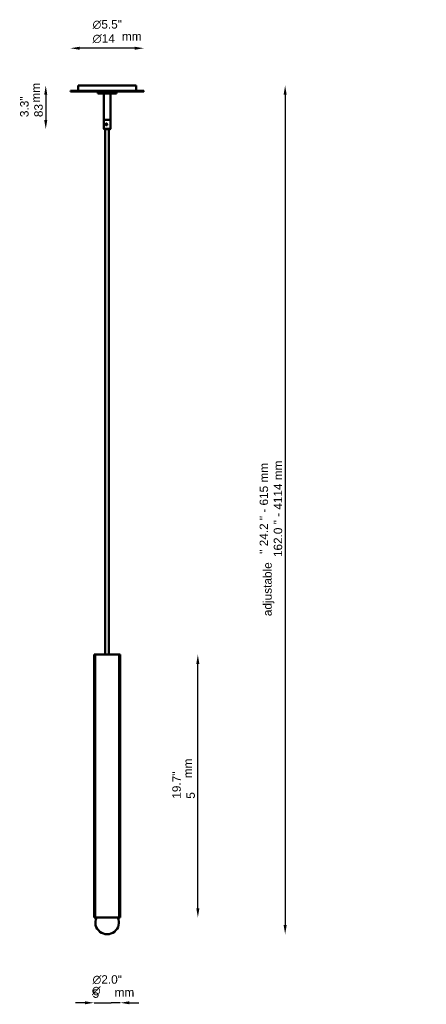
# Model space of a CAD drawing. Header units: millimetres. Extents: x 1189 to 1962, y 127 to 2000.
import ezdxf

# ---------------------------------------------------------------- set-up
doc = ezdxf.new("R2010")
doc.units = ezdxf.units.MM
doc.header["$LTSCALE"] = 7
for name, color, linetype, lineweight in [('Symbol (ISO)', 7, 'Continuous', 25), ('Widoczne (ISO)', 7, 'Continuous', 50), ('Wymiar (ISO)', 7, 'Continuous', 25)]:
    doc.layers.add(name, color=color, linetype=linetype, lineweight=lineweight)
doc.styles.add('Tekst notatki (ISO)', font='arial.ttf')
doc.dimstyles.new('Domyślne (ISO)', dxfattribs={"dimscale": 7, "dimtxt": 2.3, "dimasz": 2.5, "dimexe": 3.175, "dimexo": 0, "dimgap": 0.762, "dimtad": 1, "dimdec": 1, "dimlfac": 0.03937, "dimzin": 0, "dimdsep": 46, "dimtxsty": 'Tekst notatki (ISO)', "dimcen": 0.09, "dimdle": 10, "dimclrd": 256, "dimclre": 256, "dimclrt": 256, "dimazin": 2, "dimtfac": 1, "dimtmove": 0, "dimatfit": 3, "dimfxl": 0, "dimtolj": 1, "dimlwd": -1, "dimlwe": -1, "dimarcsym": 0})

# ---------------------------------------------------------------- blocks, each defined once
blk = doc.blocks.new('*D4')
at = {"layer": 'Defpoints', "color": 0, "transparency": 16777216}
for p in [(1285.1, 1945.6), (1285.1, 1863.2), (1425.1, 1863.2)]:
    blk.add_point(p, dxfattribs=at)
at = {"layer": 'Wymiar (ISO)', "transparency": 16777216}
blk.add_line((1407.6, 1945.6), (1302.6, 1945.6), dxfattribs=at)
for points in [[(1302.6, 1948.5), (1302.6, 1942.7), (1285.1, 1945.6)], [(1407.6, 1948.5), (1407.6, 1942.7), (1425.1, 1945.6)]]:
    blk.add_solid(points, dxfattribs=at)
at = {"layer": 'Wymiar (ISO)', "transparency": 16777216, "insert": (1327.3, 1999.1), "char_height": 16.1, "attachment_point": 1, "style": 'Tekst notatki (ISO)'}
blk.add_mtext('\\A1;{\\fAIGDT|b0|i0;\\ln}\\fArial|b0|i0;{\\H16.1000;5.5"}\\P∅14', dxfattribs=at)
blk = doc.blocks.new('*D5')
at = {"layer": 'Defpoints', "color": 0, "transparency": 16777216}
for p in [(1300.1, 1874.7), (1238.3, 1791.7), (1355.1, 1791.7)]:
    blk.add_point(p, dxfattribs=at)
at = {"layer": 'Wymiar (ISO)', "transparency": 16777216}
blk.add_line((1238.3, 1857.2), (1238.3, 1809.2), dxfattribs=at)
for points in [[(1235.4, 1857.2), (1241.2, 1857.2), (1238.3, 1874.7)], [(1235.4, 1809.2), (1241.2, 1809.2), (1238.3, 1791.7)]]:
    blk.add_solid(points, dxfattribs=at)
at = {"layer": 'Wymiar (ISO)', "transparency": 16777216, "insert": (1189.6, 1814.6), "char_height": 16.1, "attachment_point": 1, "rotation": 90, "style": 'Tekst notatki (ISO)'}
blk.add_mtext('\\A1;3.3"\\P83', dxfattribs=at)
blk = doc.blocks.new('*D6')
at = {"layer": 'Defpoints', "color": 0, "transparency": 16777216}
for p in [(1330.2, 792.2), (1527.5, 792.2), (1330.2, 292.2)]:
    blk.add_point(p, dxfattribs=at)
at = {"layer": 'Wymiar (ISO)', "transparency": 16777216}
blk.add_line((1527.5, 309.7), (1527.5, 774.7), dxfattribs=at)
for points in [[(1524.6, 774.7), (1530.4, 774.7), (1527.5, 792.2)], [(1524.6, 309.7), (1530.4, 309.7), (1527.5, 292.2)]]:
    blk.add_solid(points, dxfattribs=at)
at = {"layer": 'Wymiar (ISO)', "transparency": 16777216, "insert": (1478.9, 518.1), "char_height": 16.1, "attachment_point": 1, "rotation": 90, "style": 'Tekst notatki (ISO)'}
blk.add_mtext('\\A1;19.7"\\P5', dxfattribs=at)
blk = doc.blocks.new('*D7')
at = {"layer": 'Defpoints', "color": 0, "transparency": 16777216}
for p in [(1330.2, 292.2), (1380, 292.2), (1380, 130)]:
    blk.add_point(p, dxfattribs=at)
at = {"layer": 'Wymiar (ISO)', "transparency": 16777216}
for p, q in [((1312.7, 130), (1295.2, 130)), ((1330.2, 130), (1347.7, 130)), ((1347.7, 130), (1362.5, 130)), ((1380, 130), (1362.5, 130)), ((1397.5, 130), (1415, 130))]:
    blk.add_line(p, q, dxfattribs=at)
for points in [[(1312.7, 132.9), (1312.7, 127.1), (1330.2, 130)], [(1397.5, 132.9), (1397.5, 127.1), (1380, 130)]]:
    blk.add_solid(points, dxfattribs=at)
at = {"layer": 'Wymiar (ISO)', "transparency": 16777216, "insert": (1327.3, 182.4), "char_height": 16.1, "attachment_point": 1, "style": 'Tekst notatki (ISO)'}
blk.add_mtext('\\A1;\\fAIGDT|b0|i0;{\\H16.0300;n}\\fArial|b0|i0;{\\H16.1000;2.0"}\\P5', dxfattribs=at)
blk = doc.blocks.new('*D8')
at = {"layer": 'Defpoints', "color": 0, "transparency": 16777216}
for p in [(1410.1, 1874.7), (1355.1, 260.4), (1693.5, 260.4)]:
    blk.add_point(p, dxfattribs=at)
at = {"layer": 'Wymiar (ISO)', "transparency": 16777216}
blk.add_line((1693.5, 1857.2), (1693.5, 277.9), dxfattribs=at)
for points in [[(1690.5, 1857.2), (1696.4, 1857.2), (1693.5, 1874.7)], [(1690.5, 277.9), (1696.4, 277.9), (1693.5, 260.4)]]:
    blk.add_solid(points, dxfattribs=at)
at = {"layer": 'Wymiar (ISO)', "transparency": 16777216, "insert": (1644.9, 977.8), "char_height": 16.1, "attachment_point": 1, "rotation": 90, "style": 'Tekst notatki (ISO)'}
blk.add_mtext('\\A1; "\\fArial|b0|i0;{\\H16.0300; 24.2 " - 615 mm\\P}\\fArial|b0|i0;{\\H16.0300;162.0 " - 4114 mm }', dxfattribs=at)

msp = doc.modelspace()

# ---------------------------------------------------------------- linework, layer by layer
at = {"layer": 'Widoczne (ISO)'}
for p, q in [((1410.07, 1874.72), (1300.07, 1874.72)), ((1300.07, 1874.72), (1300.07, 1864.72)), ((1410.07, 1874.72), (1410.07, 1864.72)), ((1425.07, 1864.72), (1285.07, 1864.72)), ((1285.07, 1864.72), (1285.07, 1863.22)), ((1285.07, 1863.22), (1425.07, 1863.22)), ((1337.57, 1863.22), (1337.07, 1862.72)), ((1373.07, 1862.72), (1337.07, 1862.72)), ((1337.07, 1859.72), (1337.07, 1862.72)), ((1337.07, 1859.72), (1373.07, 1859.72)), ((1337.57, 1859.22), (1337.07, 1859.72)), ((1372.57, 1859.22), (1337.57, 1859.22)), ((1348.57, 1859.22), (1348.57, 1809.72)), ((1361.57, 1859.22), (1361.57, 1809.72)), ((1372.57, 1863.22), (1373.07, 1862.72)), ((1372.57, 1859.22), (1373.07, 1859.72)), ((1373.07, 1859.72), (1373.07, 1862.72)), ((1425.07, 1864.72), (1425.07, 1863.22)), ((1349.07, 1809.72), (1348.57, 1809.22)), ((1348.57, 1809.72), (1361.57, 1809.72)), ((1361.57, 1809.22), (1348.57, 1809.22)), ((1348.57, 1792.22), (1348.57, 1809.22)), ((1352.8, 1800.62), (1353.14, 1801.41)), ((1352.8, 1800.62), (1353.02, 1800.62)), ((1353.3, 1799.92), (1352.8, 1800.62)), ((1353.02, 1800.62), (1353.36, 1801.41)), ((1353.51, 1799.94), (1353.02, 1800.62)), ((1353.14, 1801.41), (1353.97, 1801.51)), ((1353.14, 1801.41), (1353.36, 1801.41)), ((1354.14, 1800.02), (1353.3, 1799.92)), ((1353.36, 1801.41), (1353.99, 1801.49)), ((1353.97, 1801.51), (1354.48, 1800.82)), ((1354.48, 1800.82), (1354.14, 1800.02)), ((1361.07, 1809.72), (1361.57, 1809.22)), ((1361.57, 1792.22), (1361.57, 1809.22)), ((1348.57, 1792.22), (1361.57, 1792.22)), ((1349.07, 1791.72), (1348.57, 1792.22)), ((1361.07, 1791.72), (1349.07, 1791.72)), ((1351.57, 792.22), (1351.57, 1791.72)), ((1358.57, 792.22), (1358.57, 1791.72)), ((1361.07, 1791.72), (1361.57, 1792.22)), ((1331.07, 792.22), (1330.17, 792.22)), ((1330.17, 292.22), (1330.17, 792.22)), ((1331.07, 792.22), (1332.34, 792.22)), ((1334.38, 792.22), (1332.34, 792.22)), ((1332.34, 292.22), (1332.34, 792.22)), ((1334.38, 792.22), (1336.21, 792.22)), ((1336.21, 792.22), (1338.23, 792.22)), ((1338.23, 792.22), (1338.43, 792.22)), ((1341.78, 792.22), (1338.43, 792.22)), ((1341.78, 792.22), (1343.7, 792.22)), ((1343.7, 792.22), (1346.63, 792.22)), ((1346.63, 792.22), (1347.64, 792.22)), ((1351.82, 792.22), (1347.64, 792.22)), ((1351.82, 792.22), (1353.44, 792.22)), ((1353.44, 792.22), (1356.69, 792.22)), ((1356.69, 792.22), (1358.32, 792.22)), ((1362.5, 792.22), (1358.32, 792.22)), ((1362.5, 792.22), (1363.51, 792.22)), ((1363.51, 792.22), (1366.43, 792.22)), ((1366.43, 792.22), (1368.35, 792.22)), ((1371.71, 792.22), (1368.35, 792.22)), ((1371.71, 792.22), (1371.9, 792.22)), ((1371.9, 792.22), (1373.93, 792.22)), ((1373.93, 792.22), (1375.76, 792.22)), ((1377.8, 792.22), (1375.76, 792.22)), ((1377.8, 792.22), (1379.07, 792.22)), ((1377.8, 292.22), (1377.8, 792.22)), ((1379.97, 792.22), (1379.07, 792.22)), ((1379.97, 292.22), (1379.97, 792.22)), ((1331.07, 292.22), (1330.17, 292.22)), ((1331.07, 292.22), (1332.34, 292.22)), ((1334.38, 292.22), (1332.34, 292.22)), ((1334.38, 292.22), (1336.21, 292.22)), ((1336.21, 292.22), (1338.23, 292.22)), ((1338.23, 292.22), (1338.43, 292.22)), ((1341.78, 292.22), (1338.43, 292.22)), ((1341.78, 292.22), (1343.7, 292.22)), ((1343.7, 292.22), (1346.63, 292.22)), ((1346.63, 292.22), (1347.64, 292.22)), ((1351.82, 292.22), (1347.64, 292.22)), ((1351.82, 292.22), (1353.44, 292.22)), ((1353.44, 292.22), (1356.69, 292.22)), ((1356.69, 292.22), (1358.32, 292.22)), ((1362.5, 292.22), (1358.32, 292.22)), ((1362.5, 292.22), (1363.51, 292.22)), ((1363.51, 292.22), (1366.43, 292.22)), ((1366.43, 292.22), (1368.35, 292.22)), ((1371.71, 292.22), (1368.35, 292.22)), ((1371.71, 292.22), (1371.9, 292.22)), ((1371.9, 292.22), (1373.93, 292.22)), ((1373.93, 292.22), (1375.76, 292.22)), ((1377.8, 292.22), (1375.76, 292.22)), ((1377.8, 292.22), (1379.07, 292.22)), ((1379.97, 292.22), (1379.07, 292.22))]:
    msp.add_line(p, q, dxfattribs=at)
msp.add_arc((1355.07, 282.92), 22.5, 155.5856, 24.4144, dxfattribs=at)
msp.add_ellipse((1353.64, 1800.72), major_axis=(0, -1.5), ratio=0.9755745, dxfattribs=at)
for points, knots in [([(1352.45, 1801.75), (1352.48, 1801.79), (1352.51, 1801.83), (1352.68, 1802.01), (1352.85, 1802.13), (1353.23, 1802.3), (1353.44, 1802.34), (1353.64, 1802.34)], [0.59834958, 0.59834958, 0.59834958, 0.59834958, 0.61341592, 0.61341592, 0.67475242, 0.67475242, 0.73608892, 0.73608892, 0.73608892, 0.73608892]), ([(1353.64, 1799.09), (1353.44, 1799.09), (1353.23, 1799.14), (1352.85, 1799.3), (1352.68, 1799.43), (1352.51, 1799.6), (1352.48, 1799.64), (1352.45, 1799.68)], [0.24536297, 0.24536297, 0.24536297, 0.24536297, 0.30669947, 0.30669947, 0.36803597, 0.36803597, 0.38310231, 0.38310231, 0.38310231, 0.38310231]), ([(1353.64, 1802.34), (1353.84, 1802.34), (1354.05, 1802.3), (1354.45, 1802.13), (1354.63, 1802.01), (1354.82, 1801.83), (1354.85, 1801.79), (1354.88, 1801.75)], [0.73608892, 0.73608892, 0.73608892, 0.73608892, 0.79742542, 0.79742542, 0.85876191, 0.85876191, 0.87382826, 0.87382826, 0.87382826, 0.87382826]), ([(1354.88, 1799.68), (1354.85, 1799.64), (1354.82, 1799.6), (1354.63, 1799.43), (1354.45, 1799.3), (1354.05, 1799.14), (1353.84, 1799.09), (1353.64, 1799.09)], [1.08907552, 1.08907552, 1.08907552, 1.08907552, 1.10414187, 1.10414187, 1.16547837, 1.16547837, 1.22681486, 1.22681486, 1.22681486, 1.22681486])]:
    msp.add_open_spline(points, degree=3, knots=knots, dxfattribs=at)

# ---------------------------------------------------------------- texts
at = {"layer": 'Symbol (ISO)', "char_height": 16.1, "width": 37.4767, "attachment_point": 1, "style": 'Tekst notatki (ISO)'}
for insert in [(1383.05, 1976.39), (1369.18, 157.94)]:
    msp.add_mtext('\\fArial|b0|i0;mm', dxfattribs=dict(at, insert=insert))
at = {"layer": 'Symbol (ISO)', "char_height": 16.1, "attachment_point": 1, "rotation": 90, "style": 'Tekst notatki (ISO)'}
for s, insert, width in [('\\fArial|b0|i0;mm', (1211.12, 1842.15), 37.4767), ('\\fArial|b0|i0;adjustable', (1651.79, 865.4), 102.5148), ('\\fArial|b0|i0;mm', (1500.34, 557.07), 37.4767)]:
    msp.add_mtext(s, dxfattribs=dict(at, insert=insert, width=width))
at = {"layer": 'Symbol (ISO)', "insert": (1325.98, 161.19), "char_height": 16.03, "attachment_point": 1, "style": 'Tekst notatki (ISO)'}
msp.add_mtext('\\fAIGDT|b0|i0;{\\H16.0300;n}', dxfattribs=at)

# ---------------------------------------------------------------- dimensions: what is measured, and where the dimension line sits
at = {"layer": 'Wymiar (ISO)'}
for base, p1, p2, angle, text, picture, middle in [((1285.07, 1945.59), (1425.07, 1863.22), (1285.07, 1863.22), 180, '{\\fAIGDT|b0|i0;\\ln}\\fArial|b0|i0;{\\H16.1000;<>"}\\P∅14', '*D4', (1355.07, 1945.59)), ((1238.33, 1791.72), (1300.07, 1874.72), (1355.07, 1791.72), 90, '<>"\\P83', '*D5', (1238.33, 1833.22)), ((1693.46, 260.42), (1410.07, 1874.72), (1355.07, 260.42), 270, ' "\\fArial|b0|i0;{\\H16.0300; 24.2 " - 615 mm\\P}\\fArial|b0|i0;{\\H16.0300;162.0 " - 4114 mm }', '*D8', (1693.46, 1067.57)), ((1527.53, 792.22), (1330.17, 292.22), (1330.17, 792.22), 90, '<>"\\P5', '*D6', (1527.53, 542.22))]:
    dim = msp.add_linear_dim(base=base, p1=p1, p2=p2, angle=angle, text=text, dimstyle='Domyślne (ISO)', override={"dimgap": 0.762, "dimdec": 1, "dimlfac": 0.03937, "dimpost": '\\X', "dimse1": 1, "dimse2": 1, "dimtol": 0, "dimlim": 0, "dimtp": 0, "dimtm": 0, "dimtdec": 2, "dimtofl": 0, "dimatfit": 1, "dimtvp": -0.25}, dxfattribs=at)
    dim.commit()
    dim.dimension.update_dxf_attribs({"geometry": picture, "text_midpoint": middle, "dimtype": 160})
dim = msp.add_linear_dim(base=(1379.97, 130.02), p1=(1330.17, 292.22), p2=(1379.97, 292.22), text='\\fAIGDT|b0|i0;{\\H16.0300;n}\\fArial|b0|i0;{\\H16.1000;<>"}\\P5', dimstyle='Domyślne (ISO)', override={"dimgap": 0.762, "dimdec": 1, "dimlfac": 0.03937, "dimpost": '\\X', "dimse1": 1, "dimse2": 1, "dimtol": 0, "dimlim": 0, "dimtp": 0, "dimtm": 0, "dimtdec": 2, "dimtofl": 0, "dimtvp": -0.25}, dxfattribs=at)
dim.commit()
dim.dimension.update_dxf_attribs({"geometry": '*D7', "text_midpoint": (1355.07, 130.02), "dimtype": 160})

doc.saveas('drawing.dxf')
